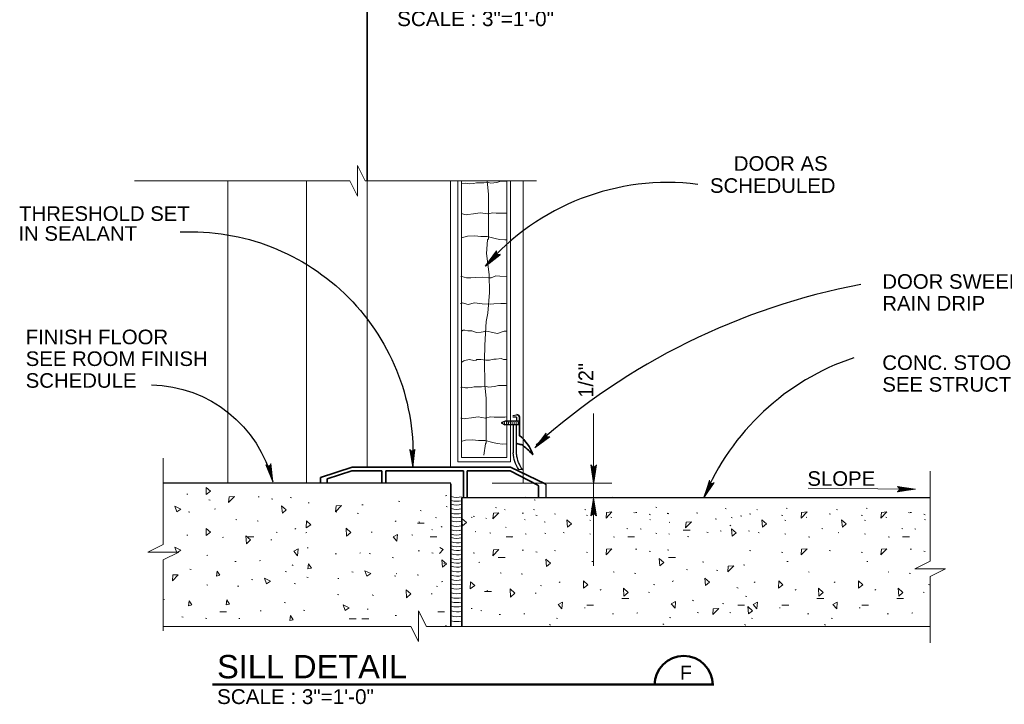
# Model space of a CAD drawing. Extents: x 1745 to 4097, y 1178 to 2898.
# Tile 2 of 18: x 3015 to 3049, y 1178 to 1202. Entities that reach past the tile are written whole.
import ezdxf
from ezdxf.enums import TextEntityAlignment as Align

# ---------------------------------------------------------------- set-up
doc = ezdxf.new("R2010")
doc.units = 0
doc.header["$LTSCALE"] = 0.03937
doc.header["$MEASUREMENT"] = 0
for name, color, linetype, lineweight in [('A-Anno-Patt', 152, 'Continuous', 18), ('A-Anno-Text', 53, 'Continuous', 25), ('G-Anno-Text', 53, 'Continuous', 35), ('OD38a701$0$Level 15', 7, 'Continuous', 18), ('OD38a701$0$Level 46', 7, 'Continuous', 18), ('OD38a701$0$Level 50', 7, 'Continuous', 18), ('OD38a701$0$Level 52', 7, 'Continuous', 18), ('OD38a701$0$Level 56', 7, 'Continuous', 18)]:
    doc.layers.add(name, color=color, linetype=linetype, lineweight=lineweight)
doc.styles.add('notes', font='ARIAL.TTF')
doc.styles.add('OD38a701$0$Style-ENGINEERING', font='ENGINEERING.shx')

# ---------------------------------------------------------------- blocks, each defined once
blk = doc.blocks.new('OD38a701$0$LARROW_4')
at = {"layer": 'OD38a701$0$Level 56', "color": 3, "linetype": 'Continuous', "lineweight": 18, "flags": 128}
blk.add_lwpolyline([(-0.1564, 0.0226), (0, 0), (-0.1563, -0.0226), (-0.1514, -0.0189), (-0.1445, -0.0121), (-0.1411, -0.0059), (-0.1403, 0), (-0.1415, 0.0066), (-0.1451, 0.0131), (-0.1521, 0.0195), (-0.1564, 0.0226), (-0.0046, 0.0003), (-0.1513, -0.0211), (-0.1468, -0.0178), (-0.1395, -0.0109), (-0.1371, -0.002), (-0.1387, 0.0069), (-0.143, 0.013), (-0.1481, 0.018), (-0.1516, 0.0207), (-0.0129, 0.0002), (-0.1446, -0.0186), (-0.14, -0.0156), (-0.1376, -0.0117), (-0.135, -0.0068), (-0.1336, 0.0003), (-0.1344, 0.006), (-0.1371, 0.0105), (-0.1428, 0.0141), (-0.1465, 0.0185), (-0.0225, 0.0003), (-0.1374, -0.0159), (-0.1323, -0.0095), (-0.1308, -0.0017), (-0.1315, 0.0069), (-0.1414, 0.0163), (-0.0332, 0.0008), (-0.1308, -0.0129), (-0.1294, -0.0084), (-0.1264, -0.0011), (-0.1283, 0.0066), (-0.136, 0.0135), (-0.0431, 0.0007), (-0.1272, -0.01), (-0.1245, -0.0045), (-0.1232, 0.0014), (-0.1291, 0.0105), (-0.0549, 0.0007), (-0.1221, -0.0075), (-0.1202, -0.0034), (-0.1198, 0.0014), (-0.1245, 0.008), (-0.0689, 0.0008), (-0.1179, -0.0048), (-0.1165, 0.0016), (-0.121, 0.0055), (-0.0804, 0.0007), (-0.1146, -0.0029), (-0.1154, 0.0033), (-0.0921, 0.0008), (-0.1133, -0.0009), (-0.1139, 0.001), (-0.1066, 0.001)], dxfattribs=at)
blk = doc.blocks.new('OD38a701$0$LARROW')
at = {"color": 0, "linetype": 'ByBlock', "lineweight": -2, "flags": 128}
blk.add_lwpolyline([(-0.156375, 0.022625), (0, 0), (-0.15625, -0.022625), (-0.151375, -0.018875), (-0.1445, -0.012125), (-0.141125, -0.005875), (-0.14025, 0), (-0.1415, 0.006625), (-0.145125, 0.013125), (-0.152125, 0.0195), (-0.156375, 0.022625), (-0.004625, 0.00025), (-0.15125, -0.021125), (-0.14675, -0.01775), (-0.1395, -0.010875), (-0.137125, -0.002), (-0.13875, 0.006875), (-0.143, 0.013), (-0.148125, 0.018), (-0.151625, 0.02075), (-0.012875, 0.00025), (-0.144625, -0.018625), (-0.14, -0.015625), (-0.137625, -0.01175), (-0.135, -0.00675), (-0.133625, 0.00025), (-0.134375, 0.006), (-0.137125, 0.0105), (-0.14275, 0.014125), (-0.1465, 0.0185), (-0.0225, 0.00025), (-0.137375, -0.015875), (-0.13225, -0.0095), (-0.13075, -0.00175), (-0.1315, 0.006875), (-0.141375, 0.01625), (-0.03325, 0.00075), (-0.13075, -0.012875), (-0.129375, -0.008375), (-0.126375, -0.001125), (-0.12825, 0.006625), (-0.136, 0.0135), (-0.043125, 0.00075), (-0.12725, -0.01), (-0.1245, -0.0045), (-0.12325, 0.001375), (-0.129125, 0.0105), (-0.054875, 0.00075), (-0.122125, -0.0075), (-0.12025, -0.003375), (-0.11975, 0.001375), (-0.1245, 0.008), (-0.068875, 0.00075), (-0.117875, -0.00475), (-0.1165, 0.001625), (-0.121, 0.0055), (-0.080375, 0.00075), (-0.114625, -0.002875), (-0.115375, 0.00325), (-0.092125, 0.00075), (-0.11325, -0.000875), (-0.113875, 0.001), (-0.106625, 0.001)], dxfattribs=at)

msp = doc.modelspace()

# ---------------------------------------------------------------- linework, layer by layer
at = {"layer": 'A-Anno-Patt', "flags": 128}
for points in [[(3031.17238, 1196.12276), (3031.17243, 1196.12029), (3031.22043, 1195.65604), (3031.22043, 1194.72729), (3031.22043, 1194.13479), (3031.18843, 1194.10279), (3031.14762, 1193.63154)], [(3031.85175, 1195.01941), (3031.48868, 1195.01941), (3031.36868, 1195.02741), (3031.19643, 1194.98741), (3030.93643, 1195.02341), (3030.70818, 1194.99541), (3030.51618, 1194.96741), (3030.46418, 1194.96341), (3030.39618, 1194.96741), (3030.29237, 1195.00495)], [(3031.85175, 1194.0966), (3031.78468, 1194.09479), (3031.59268, 1194.11079), (3031.44468, 1194.14679), (3031.18043, 1194.21879), (3030.95243, 1194.21479), (3030.74818, 1194.23479), (3030.50418, 1194.22679), (3030.29237, 1194.16436)], [(3031.14762, 1193.63154), (3031.24087, 1192.91618), (3031.25687, 1192.29168), (3031.19287, 1191.58705), (3031.14487, 1191.29893), (3031.09687, 1190.4823), (3031.08087, 1189.96993), (3031.09687, 1189.12118), (3031.14487, 1188.65693), (3031.14487, 1187.72818), (3031.14487, 1187.13568), (3031.11287, 1187.10368), (3031.06487, 1186.71943)], [(3031.85175, 1192.82549), (3031.60512, 1192.85205), (3031.47287, 1192.86005), (3031.31287, 1192.79993), (3031.22087, 1192.79193), (3031.00887, 1192.81605), (3030.78462, 1192.81205), (3030.61262, 1192.79993), (3030.46037, 1192.79193), (3030.30837, 1192.84405), (3030.27637, 1192.84005)], [(3031.85175, 1191.90521), (3031.80912, 1191.9113), (3031.64512, 1191.9113), (3031.40087, 1191.9073), (3031.28887, 1191.8953), (3031.00887, 1191.9033), (3030.74062, 1191.9353), (3030.52462, 1191.8873), (3030.32037, 1191.9433), (3030.29637, 1191.9193), (3030.26437, 1191.9193)], [(3031.85175, 1190.97105), (3031.75712, 1190.96655), (3031.52912, 1190.89043), (3031.35287, 1190.91843), (3031.16487, 1190.96655), (3030.96887, 1190.93843), (3030.80462, 1190.92243), (3030.64862, 1190.98255), (3030.51262, 1190.97455), (3030.41262, 1190.99855), (3030.35637, 1190.99855), (3030.29237, 1190.96255)], [(3031.85175, 1189.9941), (3031.73712, 1189.9978), (3031.65312, 1190.0258), (3031.48912, 1190.0058), (3031.40512, 1190.0098), (3031.25287, 1189.9698), (3031.12487, 1189.9698), (3030.95687, 1189.9978), (3030.82462, 1189.9898), (3030.79662, 1189.9778), (3030.71662, 1189.9578), (3030.56462, 1189.9898), (3030.39662, 1189.9618), (3030.36862, 1189.9498), (3030.30837, 1189.90968), (3030.28037, 1189.90568)], [(3031.85175, 1189.10719), (3031.76112, 1189.10518), (3031.76112, 1189.10118), (3031.56912, 1189.10918), (3031.42912, 1189.06905), (3031.22487, 1189.04505), (3031.14887, 1189.06905), (3030.98487, 1189.05705), (3030.86087, 1189.06105), (3030.73262, 1189.06105), (3030.62862, 1189.03305), (3030.50862, 1189.02105), (3030.42862, 1189.02905), (3030.34062, 1189.04105), (3030.27637, 1189.03705)], [(3031.85175, 1188.02382), (3031.78112, 1188.0203), (3031.41312, 1188.0203), (3031.29312, 1188.0283), (3031.12087, 1187.9883), (3030.86087, 1188.0243), (3030.63262, 1187.9963), (3030.44062, 1187.9683), (3030.38862, 1187.9643), (3030.32062, 1187.9683), (3030.27637, 1187.9843)], [(3031.85175, 1187.09952), (3031.70912, 1187.09568), (3031.51712, 1187.11168), (3031.36912, 1187.14768), (3031.10487, 1187.21968), (3030.87687, 1187.21568), (3030.67262, 1187.23568), (3030.42862, 1187.22768), (3030.27762, 1187.18318)]]:
    msp.add_lwpolyline(points, dxfattribs=at)
at = {"layer": 'A-Anno-Text', "flags": 128}
for points in [[(3031.49474, 1193.7213), (3031.12274, 1193.21043), (3031.62399, 1193.59455), (3031.59962, 1193.59105), (3031.56112, 1193.5903), (3031.53374, 1193.59805), (3031.51449, 1193.61193), (3031.49899, 1193.63405), (3031.49049, 1193.66255), (3031.49187, 1193.70043), (3031.49474, 1193.7213), (3031.13499, 1193.22443), (3031.60574, 1193.58443), (3031.58349, 1193.58105), (3031.54349, 1193.57943), (3031.51149, 1193.59743), (3031.49062, 1193.62693), (3031.48499, 1193.65618), (3031.48499, 1193.6848), (3031.48687, 1193.70255), (3031.15799, 1193.24793), (3031.58012, 1193.57243), (3031.55849, 1193.56755), (3031.54087, 1193.57168), (3031.51912, 1193.57805), (3031.49524, 1193.59368), (3031.48087, 1193.61193), (3031.47574, 1193.6323), (3031.48099, 1193.65855), (3031.47899, 1193.68155), (3031.18487, 1193.27555), (3031.55199, 1193.55943), (3031.51937, 1193.56255), (3031.49299, 1193.57993), (3031.47037, 1193.60618), (3031.47112, 1193.66055), (3031.21349, 1193.30768), (3031.52487, 1193.5488), (3031.50812, 1193.55743), (3031.47899, 1193.56905), (3031.46199, 1193.59618), (3031.46399, 1193.63755), (3031.24112, 1193.33605), (3031.50687, 1193.5468), (3031.48337, 1193.5543), (3031.46312, 1193.56718), (3031.45337, 1193.60943), (3031.27387, 1193.36968), (3031.48537, 1193.53918), (3031.46837, 1193.5453), (3031.45337, 1193.55718), (3031.44762, 1193.58918), (3031.31299, 1193.40968), (3031.46562, 1193.53468), (3031.44349, 1193.54855), (3031.44499, 1193.57218), (3031.34512, 1193.44268), (3031.45112, 1193.53055), (3031.43574, 1193.5498), (3031.37799, 1193.4763), (3031.44162, 1193.53218), (3031.43799, 1193.5393), (3031.41774, 1193.51855)], [(3028.51499, 1186.90768), (3028.62799, 1186.2858), (3028.69587, 1186.91368), (3028.68162, 1186.89368), (3028.65562, 1186.86518), (3028.63112, 1186.8508), (3028.60774, 1186.84643), (3028.58112, 1186.85043), (3028.55462, 1186.86405), (3028.52812, 1186.89105), (3028.51499, 1186.90768), (3028.62637, 1186.3043), (3028.69062, 1186.89343), (3028.67774, 1186.87493), (3028.65137, 1186.84505), (3028.61624, 1186.83418), (3028.58049, 1186.83943), (3028.55537, 1186.85555), (3028.53462, 1186.8753), (3028.52312, 1186.88893), (3028.62512, 1186.33718), (3028.68162, 1186.86655), (3028.67024, 1186.84768), (3028.65512, 1186.83768), (3028.63549, 1186.82643), (3028.60774, 1186.81993), (3028.58462, 1186.82205), (3028.56624, 1186.83243), (3028.55087, 1186.85443), (3028.53287, 1186.8688), (3028.62374, 1186.37568), (3028.67162, 1186.83718), (3028.64687, 1186.8158), (3028.61612, 1186.80868), (3028.58149, 1186.81043), (3028.54262, 1186.84855), (3028.62024, 1186.41855), (3028.66062, 1186.8103), (3028.64274, 1186.80418), (3028.61424, 1186.79118), (3028.58299, 1186.79755), (3028.55437, 1186.82755), (3028.61874, 1186.45805), (3028.64962, 1186.79593), (3028.62799, 1186.78418), (3028.60474, 1186.7783), (3028.56737, 1186.80043), (3028.61712, 1186.50505), (3028.64037, 1186.77505), (3028.62412, 1186.76693), (3028.60524, 1186.7643), (3028.57799, 1186.7823), (3028.61499, 1186.56105), (3028.62999, 1186.75768), (3028.60474, 1186.7513), (3028.58849, 1186.76868), (3028.61337, 1186.60693), (3028.62299, 1186.74443), (3028.59837, 1186.74655), (3028.61174, 1186.65393), (3028.61512, 1186.73868), (3028.60762, 1186.7408), (3028.60862, 1186.71193)]]:
    msp.add_lwpolyline(points, dxfattribs=at)
at = {"layer": 'A-Anno-Text'}
for centre, radius, start, end in [((3037.36784, 1187.82167), 8.24577, 82.778803, 139.3624), ((3048.34779, 1169.72565), 23.25541, 100.783939, 131.774333), ((3046.45635, 1181.9962), 8.49766, 108.535619, 157.465786)]:
    msp.add_arc(centre, radius, start, end, dxfattribs=at)
at = {"layer": 'A-Anno-Text', "extrusion": (0, 0, -1)}
for centre, radius, start, end in [((-3020.99492, 1186.74578), 7.63341, 87.314589, 183.230162), ((-3019.56695, 1184.75514), 4.37261, 91.137975, 166.169881)]:
    msp.add_arc(centre, radius, start, end, dxfattribs=at)
at = {"layer": 'G-Anno-Text'}
msp.add_line((3027.0545, 1205.89085), (3027.0545, 1196.12276), dxfattribs=at)
at = {"layer": 'OD38a701$0$Level 15', "color": 4, "linetype": 'Continuous', "lineweight": 18}
for p, q in [((3026.46462, 1196.12276), (3019.06858, 1196.12276)), ((3022.27951, 1185.7528), (3022.27951, 1196.12276)), ((3024.97275, 1185.7528), (3024.97275, 1196.12276)), ((3032.86799, 1196.12276), (3026.99174, 1196.12276)), ((3027.0545, 1186.30639), (3027.0545, 1196.12276)), ((3029.91337, 1186.30643), (3029.91337, 1196.1228)), ((3032.41337, 1185.7528), (3032.41337, 1196.1228)), ((3032.18562, 1187.74368), (3032.18562, 1187.75168)), ((3032.40337, 1186.95655), (3032.40337, 1186.9518)), ((3020.05829, 1183.65047), (3020.05829, 1186.61048)), ((3046.37969, 1183.07676), (3046.37969, 1186.16157)), ((3020.05829, 1180.6832), (3020.05829, 1183.1266)), ((3046.37969, 1180.27694), (3046.37969, 1182.55001)), ((3028.56049, 1180.84189), (3020.05829, 1180.84189)), ((3046.37969, 1180.84193), (3029.08724, 1180.84193))]:
    msp.add_line(p, q, dxfattribs=at)
at = {"layer": 'OD38a701$0$Level 15', "color": 1, "linetype": 'Continuous', "lineweight": 18}
for p, q in [((3030.16737, 1186.48643), (3030.16737, 1196.1228)), ((3030.29237, 1186.63243), (3030.29237, 1196.1228)), ((3031.85175, 1186.63243), (3031.85175, 1196.1228)), ((3031.97675, 1186.48643), (3031.97675, 1196.1228)), ((3030.29237, 1186.63243), (3031.85175, 1186.63243)), ((3030.16737, 1186.48643), (3031.97675, 1186.48643))]:
    msp.add_line(p, q, dxfattribs=at)
at = {"layer": 'OD38a701$0$Level 15', "color": 5, "linetype": 'Continuous', "lineweight": 25}
for p, q in [((3031.79062, 1187.88118), (3031.65412, 1187.81968)), ((3032.28487, 1187.88118), (3031.79062, 1187.88118)), ((3032.05362, 1188.0793), (3032.18412, 1188.1028)), ((3032.18562, 1188.0143), (3032.05362, 1188.0143)), ((3032.18562, 1188.0143), (3032.18562, 1187.88018)), ((3031.65412, 1187.81968), (3031.78512, 1187.75018)), ((3032.28487, 1187.75018), (3031.78512, 1187.75018)), ((3032.07712, 1186.78855), (3032.07712, 1187.75018)), ((3032.18562, 1186.7313), (3032.18562, 1187.75018)), ((3032.25387, 1186.23093), (3032.38537, 1186.22643)), ((3033.18942, 1185.69568), (3033.18942, 1185.2528))]:
    msp.add_line(p, q, dxfattribs=at)
at = {"layer": 'OD38a701$0$Level 15', "color": 5, "linetype": 'Continuous', "lineweight": 18}
for p, q in [((3031.82462, 1187.88118), (3031.85062, 1187.75018)), ((3031.95762, 1187.88118), (3031.98312, 1187.75018)), ((3032.02362, 1187.88118), (3032.05012, 1187.75018)), ((3032.08962, 1187.88118), (3032.11512, 1187.75168)), ((3032.15812, 1187.87968), (3032.18412, 1187.75018)), ((3032.22412, 1187.88118), (3032.25112, 1187.75018)), ((3031.69862, 1187.83918), (3031.70762, 1187.79568)), ((3031.76012, 1187.86768), (3031.78262, 1187.75018)), ((3031.89162, 1187.8778), (3031.91662, 1187.75018))]:
    msp.add_line(p, q, dxfattribs=at)
at = {"layer": 'OD38a701$0$Level 15', "color": 5, "linetype": 'Continuous', "lineweight": 35}
for p, q in [((3032.28487, 1188.0143), (3032.28487, 1187.47855)), ((3032.28487, 1187.47855), (3032.28487, 1187.37955)), ((3026.53837, 1186.30643), (3025.45299, 1185.94918)), ((3026.53862, 1186.30639), (3031.9733, 1186.30639)), ((3031.9733, 1186.30639), (3033.16942, 1185.73318)), ((3025.45299, 1185.94918), (3025.45299, 1185.75618)), ((3026.52924, 1186.17355), (3025.68749, 1185.8983)), ((3025.68749, 1185.8983), (3025.68749, 1185.7528)), ((3026.52924, 1186.17355), (3027.55724, 1186.17355)), ((3027.55737, 1186.17355), (3027.55737, 1185.7528)), ((3027.69787, 1186.17355), (3027.69787, 1185.7528)), ((3027.69812, 1186.17351), (3030.3603, 1186.17351)), ((3030.35999, 1186.17355), (3030.35999, 1185.2528)), ((3030.48512, 1186.17355), (3031.96054, 1186.17355)), ((3030.48512, 1186.17355), (3030.48512, 1185.2528)), ((3031.96054, 1186.17355), (3032.91342, 1185.68568)), ((3032.93254, 1185.64918), (3032.93254, 1185.2528))]:
    msp.add_line(p, q, dxfattribs=at)
at = {"layer": 'OD38a701$0$Level 15', "color": 4, "linetype": 'Continuous', "lineweight": 25}
for p, q in [((3029.92987, 1185.7528), (3020.05829, 1185.7528)), ((3046.37969, 1185.2528), (3030.30487, 1185.2528))]:
    msp.add_line(p, q, dxfattribs=at)
at = {"layer": 'OD38a701$0$Level 15', "color": 4, "linetype": 'Continuous', "lineweight": 35}
for p, q in [((3029.92987, 1180.84193), (3029.92987, 1185.72893)), ((3030.30487, 1180.84193), (3030.30487, 1185.2528))]:
    msp.add_line(p, q, dxfattribs=at)
at = {"layer": 'OD38a701$0$Level 15', "color": 4, "linetype": 'Continuous', "lineweight": 18, "flags": 128}
for points in [[(3026.99149, 1196.1228), (3026.72849, 1196.65218), (3026.72849, 1195.59593), (3026.46437, 1196.1228)], [(3020.05804, 1183.12664), (3020.58704, 1183.39001), (3019.53129, 1183.39001), (3020.05804, 1183.65401)], [(3046.37948, 1182.55005), (3046.90936, 1182.8128), (3045.85411, 1182.8128), (3046.37948, 1183.0768)], [(3029.08724, 1180.84193), (3028.82124, 1181.37743), (3028.82124, 1180.32118), (3028.56024, 1180.84193)]]:
    msp.add_lwpolyline(points, dxfattribs=at)
at = {"layer": 'OD38a701$0$Level 15', "color": 5, "linetype": 'Continuous', "lineweight": 35}
for centre, radius, start, end in [((3032.19562, 1188.01455), 0.08961, 359.852892, 97.754192), ((3032.88555, 1185.64816), 0.04666, 1.048606, 53.021797), ((3033.14216, 1185.69594), 0.04666, 359.593925, 52.924458)]:
    msp.add_arc(centre, radius, start, end, dxfattribs=at)
at = {"layer": 'OD38a701$0$Level 15', "color": 5, "linetype": 'Continuous', "lineweight": 35, "extrusion": (0, 0, -1)}
msp.add_arc((-3031.3505, 1186.23964), 1.47782, 129.141053, 160.245478, dxfattribs=at)
at = {"layer": 'OD38a701$0$Level 15', "color": 5, "linetype": 'Continuous', "lineweight": 25, "extrusion": (0, 0, -1)}
for centre, radius, start, end in [((-3033.08014, 1186.80909), 1.00847, 324.708458, 358.8676), ((-3033.19273, 1186.8309), 1.00847, 323.175631, 354.471439), ((-3031.16538, 1186.24495), 0.06207, 88.965422, 127.078389)]:
    msp.add_arc(centre, radius, start, end, dxfattribs=at)
at = {"layer": 'OD38a701$0$Level 15', "color": 5, "linetype": 'Continuous', "lineweight": 35}
msp.add_open_spline([(3032.73187, 1186.7648), (3032.73491, 1186.75615), (3032.73905, 1186.7468), (3032.74087, 1186.7388), (3032.75095, 1186.6945), (3032.67013, 1186.81186), (3032.63237, 1186.8458), (3032.57539, 1186.89701), (3032.51926, 1186.94872), (3032.46087, 1186.99893), (3032.4261, 1187.02882), (3032.39153, 1187.06355), (3032.34737, 1187.07543), (3032.29662, 1187.08908), (3032.24543, 1187.10002), (3032.19462, 1187.11293)], degree=3, knots=[0, 0, 0, 0, 0.0390835, 0.0390835, 0.0390835, 0.25554879, 0.25554879, 0.25554879, 0.58214193, 0.58214193, 0.58214193, 0.77657339, 0.77657339, 0.77657339, 1, 1, 1, 1], dxfattribs=at)
at = {"layer": 'OD38a701$0$Level 46', "color": 24, "linetype": 'Continuous', "lineweight": 50}
msp.add_line((3021.75162, 1178.84457), (3038.95762, 1178.84457), dxfattribs=at)
msp.add_arc((3037.92108, 1178.82846), 1, 0, 180, dxfattribs=at)
at = {"layer": 'OD38a701$0$Level 50', "color": 5, "linetype": 'Continuous', "lineweight": 18}
for p, q in [((3034.83004, 1182.91643), (3034.83004, 1188.14018)), ((3031.35154, 1185.7528), (3035.45504, 1185.7528)), ((3034.83004, 1184.5028), (3034.83004, 1185.7528)), ((3045.78247, 1185.54348), (3042.1971, 1185.58375)), ((3033.81442, 1185.2528), (3035.45504, 1185.2528))]:
    msp.add_line(p, q, dxfattribs=at)
at = {"layer": 'OD38a701$0$Level 52', "color": 2, "linetype": 'Continuous', "lineweight": 18}
for p, q in [((3020.86299, 1185.3753), (3020.90199, 1185.3753)), ((3021.62524, 1185.1863), (3021.66724, 1185.1738)), ((3023.31037, 1185.28418), (3023.35137, 1185.28418)), ((3023.77837, 1185.2193), (3023.82024, 1185.20693)), ((3024.41162, 1185.26293), (3024.45462, 1185.2513)), ((3029.79074, 1185.32993), (3029.74762, 1185.31855)), ((3029.79074, 1185.32993), (3029.74762, 1185.31855)), ((3032.47812, 1185.2748), (3032.50962, 1185.2643)), ((3032.78992, 1185.17843), (3032.82192, 1185.16593)), ((3035.49042, 1185.2748), (3035.52179, 1185.2643)), ((3021.81174, 1184.8613), (3021.85362, 1184.86793)), ((3025.02687, 1185.07743), (3025.06787, 1185.0838)), ((3026.87349, 1185.0103), (3026.91537, 1185.0103)), ((3028.13462, 1185.1398), (3028.17674, 1185.12843)), ((3029.76874, 1184.9498), (3029.79774, 1184.9383)), ((3031.46237, 1184.9238), (3031.49287, 1184.91143)), ((3031.76549, 1184.84593), (3031.79762, 1184.83355)), ((3032.76562, 1184.8453), (3032.79512, 1184.83493)), ((3034.52654, 1184.8453), (3034.55754, 1184.83493)), ((3034.74574, 1184.89843), (3034.77774, 1184.88593)), ((3036.96099, 1184.92893), (3036.99299, 1184.91643)), ((3039.34149, 1184.8873), (3039.37349, 1184.8748)), ((3040.42512, 1184.8453), (3040.45612, 1184.83493)), ((3041.44099, 1184.89843), (3041.47299, 1184.88593)), ((3043.16399, 1184.8453), (3043.19499, 1184.83493)), ((3044.17987, 1184.89843), (3044.21187, 1184.88593)), ((3020.92599, 1184.77493), (3020.96799, 1184.76243)), ((3022.54662, 1184.50743), (3022.57812, 1184.49593)), ((3025.98774, 1184.7668), (3026.01824, 1184.75643)), ((3026.71649, 1184.72493), (3026.75862, 1184.71343)), ((3028.88099, 1184.81993), (3028.91249, 1184.80893)), ((3029.40574, 1184.5768), (3029.43774, 1184.56443)), ((3030.62762, 1184.58493), (3030.65962, 1184.57443)), ((3030.69612, 1184.6263), (3030.73999, 1184.6138)), ((3031.12387, 1184.55605), (3031.15587, 1184.54355)), ((3032.38124, 1184.72293), (3032.42312, 1184.72293)), ((3032.45212, 1184.50743), (3032.48362, 1184.49593)), ((3032.84899, 1184.6583), (3032.89099, 1184.6458)), ((3033.48349, 1184.7033), (3033.52549, 1184.6908)), ((3034.58062, 1184.65243), (3034.62262, 1184.63993)), ((3035.42449, 1184.58493), (3035.45437, 1184.57443)), ((3036.20637, 1184.74143), (3036.23574, 1184.73043)), ((3036.26412, 1184.7493), (3036.30724, 1184.7493)), ((3036.73362, 1184.68443), (3036.77674, 1184.6728)), ((3036.75412, 1184.50743), (3036.78462, 1184.49593)), ((3037.35249, 1184.71543), (3037.38399, 1184.70443)), ((3037.36699, 1184.7288), (3037.40899, 1184.7173)), ((3038.36287, 1184.7368), (3038.40524, 1184.7243)), ((3039.00437, 1184.52993), (3039.04699, 1184.51743)), ((3039.54849, 1184.5768), (3039.58049, 1184.56443)), ((3039.87387, 1184.6333), (3039.91649, 1184.6208)), ((3040.17874, 1184.7033), (3040.22074, 1184.6908)), ((3041.27587, 1184.65243), (3041.31787, 1184.63993)), ((3042.11974, 1184.58493), (3042.14962, 1184.57443)), ((3042.91762, 1184.7033), (3042.95962, 1184.6908)), ((3044.01474, 1184.65243), (3044.05674, 1184.63993)), ((3044.85862, 1184.58493), (3044.88849, 1184.57443)), ((3045.64049, 1184.74143), (3045.66987, 1184.73043)), ((3045.69824, 1184.7493), (3045.74137, 1184.7493)), ((3046.16774, 1184.68443), (3046.21087, 1184.6728)), ((3046.18824, 1184.50743), (3046.21874, 1184.49593)), ((3023.27637, 1184.46443), (3023.31837, 1184.45205)), ((3024.57512, 1184.17555), (3024.60949, 1184.19718)), ((3028.01524, 1184.43555), (3028.05074, 1184.45755)), ((3029.01437, 1184.3768), (3028.78049, 1184.3768)), ((3028.82962, 1184.42993), (3028.85962, 1184.41743)), ((3029.27299, 1184.16768), (3029.30299, 1184.15705)), ((3029.62712, 1184.2428), (3029.59274, 1184.2643)), ((3029.62712, 1184.2428), (3029.59274, 1184.2643)), ((3031.80137, 1184.24705), (3031.83187, 1184.23455)), ((3033.12999, 1184.42993), (3033.16149, 1184.41743)), ((3034.69374, 1184.48143), (3034.72512, 1184.47005)), ((3035.97074, 1184.19455), (3036.00224, 1184.18318)), ((3036.42287, 1184.18355), (3036.45499, 1184.17093)), ((3037.41649, 1184.4113), (3037.44849, 1184.39868)), ((3039.50724, 1184.30768), (3039.53912, 1184.29518)), ((3041.38899, 1184.48143), (3041.42037, 1184.47005)), ((3042.66599, 1184.19455), (3042.69749, 1184.18318)), ((3044.12787, 1184.48143), (3044.15924, 1184.47005)), ((3045.40487, 1184.19455), (3045.43637, 1184.18318)), ((3045.85699, 1184.18355), (3045.88912, 1184.17093)), ((3020.86299, 1183.96718), (3020.90199, 1183.96718)), ((3022.09612, 1183.88418), (3022.12912, 1183.90018)), ((3023.16662, 1183.90868), (3022.93274, 1183.90868)), ((3023.93024, 1184.07218), (3023.97274, 1184.06068)), ((3024.95199, 1184.04668), (3024.98449, 1184.06268)), ((3027.19549, 1184.07068), (3027.22949, 1184.06705)), ((3028.59412, 1183.98568), (3028.62512, 1183.97418)), ((3029.21499, 1183.90868), (3029.44887, 1183.90868)), ((3030.27212, 1184.13943), (3030.22962, 1184.1278)), ((3030.27212, 1184.13943), (3030.22962, 1184.1278)), ((3030.75862, 1184.09018), (3030.78799, 1184.07855)), ((3031.26287, 1184.05368), (3031.30537, 1184.04118)), ((3032.05524, 1183.90868), (3031.82137, 1183.90868)), ((3031.99324, 1183.9143), (3032.02524, 1183.9018)), ((3032.47812, 1184.01068), (3032.50962, 1184.00018)), ((3033.15224, 1184.03868), (3033.18424, 1184.02618)), ((3033.78237, 1184.06355), (3033.81237, 1184.05255)), ((3034.69374, 1184.01068), (3034.72512, 1184.00018)), ((3035.50637, 1183.9088), (3035.54874, 1183.8963)), ((3035.99837, 1183.90868), (3036.23224, 1183.90868)), ((3036.96099, 1184.03868), (3036.99299, 1184.02618)), ((3037.40537, 1184.01068), (3037.43637, 1184.00018)), ((3038.13699, 1184.1428), (3037.90312, 1184.1428)), ((3038.05237, 1183.92943), (3038.09487, 1183.91693)), ((3038.71462, 1184.07443), (3038.75724, 1184.06193)), ((3039.17574, 1184.12143), (3039.20774, 1184.10893)), ((3040.14862, 1184.12143), (3040.18062, 1184.10893)), ((3040.47762, 1184.06355), (3040.50762, 1184.05255)), ((3041.38899, 1184.01068), (3041.42037, 1184.00018)), ((3042.20162, 1183.9088), (3042.24399, 1183.8963)), ((3043.21649, 1184.06355), (3043.24649, 1184.05255)), ((3044.12787, 1184.01068), (3044.15924, 1184.00018)), ((3044.94049, 1183.9088), (3044.98287, 1183.8963)), ((3045.43249, 1183.90868), (3045.66637, 1183.90868)), ((3023.75424, 1183.81018), (3023.78812, 1183.80668)), ((3024.99587, 1183.5373), (3025.02687, 1183.54068)), ((3036.26412, 1183.48518), (3036.30724, 1183.48518)), ((3045.69824, 1183.48518), (3045.74137, 1183.48518)), ((3021.55487, 1183.2768), (3021.58637, 1183.2803)), ((3025.95924, 1183.3283), (3026.00124, 1183.3283)), ((3026.80062, 1183.35418), (3026.83262, 1183.3598)), ((3027.12499, 1183.33568), (3027.16799, 1183.3238)), ((3027.91874, 1183.2063), (3027.95974, 1183.19518)), ((3028.80912, 1183.43268), (3028.85149, 1183.43268)), ((3029.27887, 1183.36768), (3029.32087, 1183.3563)), ((3030.69612, 1183.36218), (3030.73999, 1183.34968)), ((3031.78799, 1183.20655), (3031.55412, 1183.20655)), ((3032.38124, 1183.4588), (3032.42312, 1183.4588)), ((3032.84899, 1183.39418), (3032.89099, 1183.38168)), ((3033.48349, 1183.43918), (3033.52549, 1183.42668)), ((3034.58062, 1183.3883), (3034.62262, 1183.3758)), ((3036.73362, 1183.4203), (3036.77674, 1183.40868)), ((3037.36699, 1183.46468), (3037.40899, 1183.45318)), ((3037.40187, 1183.20655), (3037.63574, 1183.20655)), ((3040.17874, 1183.43918), (3040.22074, 1183.42668)), ((3041.27587, 1183.3883), (3041.31787, 1183.3758)), ((3042.91762, 1183.43918), (3042.95962, 1183.42668)), ((3044.01474, 1183.3883), (3044.05674, 1183.3758)), ((3046.16774, 1183.4203), (3046.21087, 1183.40868)), ((3022.51812, 1183.0678), (3022.56012, 1183.0678)), ((3023.35924, 1183.0938), (3023.39124, 1183.0993)), ((3024.47862, 1182.94693), (3024.51849, 1182.93443)), ((3029.72362, 1183.01405), (3029.68374, 1183.00155)), ((3029.72362, 1183.01405), (3029.68374, 1183.00155)), ((3030.88462, 1183.0368), (3030.92449, 1183.0438)), ((3034.76712, 1183.0628), (3034.80812, 1183.06993)), ((3038.56987, 1183.0598), (3038.61224, 1183.0473)), ((3039.97737, 1182.95618), (3040.01987, 1182.9438)), ((3041.46237, 1183.0628), (3041.50337, 1183.06993)), ((3044.20124, 1183.0628), (3044.24224, 1183.06993)), ((3020.96899, 1182.80693), (3021.01087, 1182.79493)), ((3024.24562, 1182.72543), (3024.28274, 1182.70693)), ((3024.98899, 1182.52943), (3025.03099, 1182.51755)), ((3026.05024, 1182.48093), (3026.08912, 1182.48093)), ((3026.53099, 1182.71493), (3026.57362, 1182.70393)), ((3027.99462, 1182.57193), (3028.03674, 1182.55943)), ((3028.04724, 1182.65593), (3028.07824, 1182.64455)), ((3028.77612, 1182.61405), (3028.81799, 1182.60243)), ((3031.61849, 1182.68293), (3031.64987, 1182.67043)), ((3032.34724, 1182.63993), (3032.38912, 1182.62855)), ((3035.50299, 1182.70843), (3035.53237, 1182.69593)), ((3036.23062, 1182.66643), (3036.27324, 1182.65393)), ((3038.01112, 1182.79068), (3038.05349, 1182.77818)), ((3039.04587, 1182.76993), (3039.08824, 1182.75743)), ((3042.19824, 1182.70843), (3042.22762, 1182.69593)), ((3044.93712, 1182.70843), (3044.96649, 1182.69593)), ((3045.66474, 1182.66643), (3045.70737, 1182.65393)), ((3021.54874, 1182.26805), (3021.59074, 1182.25705)), ((3022.60812, 1182.22055), (3022.64862, 1182.22055)), ((3023.08987, 1182.45355), (3023.13287, 1182.44305)), ((3024.55362, 1182.31055), (3024.59549, 1182.30005)), ((3029.43137, 1182.22055), (3029.47137, 1182.21005)), ((3029.64874, 1182.3778), (3029.60674, 1182.3673)), ((3029.64874, 1182.3778), (3029.60674, 1182.3673)), ((3033.00112, 1182.24655), (3033.04362, 1182.23605)), ((3033.64599, 1182.35105), (3033.68049, 1182.37155)), ((3036.88512, 1182.27355), (3036.92712, 1182.26268)), ((3037.52937, 1182.37755), (3037.56487, 1182.39905)), ((3039.74974, 1182.16968), (3039.79224, 1182.15705)), ((3040.34124, 1182.35105), (3040.37574, 1182.37155)), ((3043.08012, 1182.35105), (3043.11462, 1182.37155)), ((3046.31924, 1182.27355), (3046.36124, 1182.26268)), ((3026.03974, 1181.93355), (3026.08124, 1181.92205)), ((3027.22962, 1181.91755), (3027.27162, 1181.90518)), ((3029.25499, 1181.95905), (3029.28949, 1181.95555)), ((3031.08624, 1182.0363), (3031.32012, 1182.0363)), ((3031.16787, 1182.06005), (3031.19987, 1182.07618)), ((3032.82512, 1181.98505), (3032.85899, 1181.98155)), ((3035.05062, 1182.08618), (3035.08462, 1182.10205)), ((3036.03174, 1181.80218), (3035.79787, 1181.80218)), ((3036.70974, 1182.01105), (3036.74424, 1182.00855)), ((3040.03949, 1181.87968), (3040.08199, 1181.86718)), ((3041.74587, 1182.08618), (3041.77987, 1182.10205)), ((3042.72699, 1181.80218), (3042.49312, 1181.80218)), ((3044.48474, 1182.08618), (3044.51874, 1182.10205)), ((3045.46587, 1181.80218), (3045.23199, 1181.80218)), ((3046.14387, 1182.01105), (3046.17837, 1182.00855)), ((3020.05712, 1181.77705), (3020.09912, 1181.76655)), ((3024.21124, 1181.65868), (3024.25224, 1181.64818)), ((3034.51012, 1181.47868), (3034.54124, 1181.48118)), ((3034.59499, 1181.56818), (3034.82887, 1181.56818)), ((3038.21799, 1181.73468), (3038.26037, 1181.7223)), ((3039.25299, 1181.63118), (3039.29524, 1181.61868)), ((3040.00824, 1181.56818), (3039.77437, 1181.56818)), ((3041.20537, 1181.47868), (3041.23649, 1181.48118)), ((3041.29024, 1181.56818), (3041.52412, 1181.56818)), ((3043.94424, 1181.47868), (3043.97537, 1181.48118)), ((3044.02912, 1181.56818), (3044.26299, 1181.56818)), ((3020.69499, 1181.16543), (3020.73787, 1181.1528)), ((3021.50837, 1181.1208), (3021.55124, 1181.1103)), ((3022.23099, 1181.33418), (3021.99712, 1181.33418)), ((3023.37887, 1181.3743), (3023.41737, 1181.3743)), ((3024.87549, 1181.39918), (3024.91749, 1181.3878)), ((3027.05549, 1181.42568), (3027.08549, 1181.42968)), ((3028.01874, 1181.2173), (3028.06124, 1181.2173)), ((3028.85912, 1181.24318), (3028.89112, 1181.2483)), ((3029.71612, 1181.33418), (3029.48224, 1181.33418)), ((3030.62762, 1181.4518), (3030.65712, 1181.4553)), ((3030.95249, 1181.38268), (3030.99499, 1181.37018)), ((3031.59099, 1181.24318), (3031.63299, 1181.24318)), ((3032.43024, 1181.2698), (3032.46212, 1181.27518)), ((3033.54937, 1181.1228), (3033.59137, 1181.1103)), ((3035.47349, 1181.2688), (3035.51587, 1181.2688)), ((3036.31424, 1181.2958), (3036.34674, 1181.3013)), ((3037.43199, 1181.1488), (3037.47499, 1181.1363)), ((3038.38349, 1181.32055), (3038.42599, 1181.30818)), ((3039.50112, 1181.32055), (3039.54374, 1181.30818)), ((3040.24462, 1181.1228), (3040.28662, 1181.1103)), ((3042.16874, 1181.2688), (3042.21112, 1181.2688)), ((3042.98349, 1181.1228), (3043.02549, 1181.1103)), ((3044.90762, 1181.2688), (3044.94999, 1181.2688)), ((3045.74837, 1181.2958), (3045.78087, 1181.3013)), ((3022.64862, 1181.1128), (3022.68662, 1181.1128)), ((3026.67524, 1181.10005), (3026.44137, 1181.10005)), ((3026.87587, 1181.10005), (3027.10974, 1181.10005)), ((3029.74437, 1180.87593), (3029.78174, 1180.85593)), ((3033.31649, 1180.90143), (3033.35349, 1180.88193)), ((3037.19999, 1180.92743), (3037.23749, 1180.9088)), ((3040.01174, 1180.90143), (3040.04874, 1180.88193)), ((3042.75062, 1180.90143), (3042.78762, 1180.88193))]:
    msp.add_line(p, q, dxfattribs=at)
at = {"layer": 'OD38a701$0$Level 52', "color": 2, "linetype": 'Continuous', "lineweight": 18, "flags": 128}
for points in [[(3031.85175, 1196.10462), (3031.83668, 1196.10429), (3031.83668, 1196.10029), (3031.64468, 1196.10829), (3031.50468, 1196.06816), (3031.30043, 1196.04416), (3031.22443, 1196.06816), (3031.06043, 1196.05616), (3030.93643, 1196.06016), (3030.80818, 1196.06016), (3030.70418, 1196.03216), (3030.58418, 1196.02016), (3030.50418, 1196.02816), (3030.41618, 1196.04016), (3030.29237, 1196.03245)], [(3029.54174, 1183.34305), (3029.66774, 1183.48305), (3029.54724, 1183.5473)]]:
    msp.add_lwpolyline(points, dxfattribs=at)
for points in [[(3021.52637, 1185.3628), (3021.67524, 1185.47668), (3021.53074, 1185.60368)], [(3022.31574, 1185.28868), (3022.50399, 1185.2998), (3022.29974, 1185.0918)], [(3020.52899, 1184.7748), (3020.45399, 1184.9668), (3020.66199, 1184.8648)], [(3024.11924, 1184.9733), (3024.27812, 1184.83493), (3024.14624, 1184.72243)], [(3025.98774, 1184.9723), (3026.17524, 1184.9818), (3025.97174, 1184.77493)], [(3030.30499, 1184.54118), (3030.46537, 1184.40218), (3030.33249, 1184.2898)], [(3031.38749, 1184.7283), (3031.57487, 1184.7388), (3031.37137, 1184.52993)], [(3033.90662, 1184.49993), (3034.06699, 1184.36093), (3033.93412, 1184.24843)], [(3035.27099, 1184.7528), (3035.45799, 1184.76493), (3035.25499, 1184.55693)], [(3040.60187, 1184.49993), (3040.76224, 1184.36093), (3040.62937, 1184.24843)], [(3041.96624, 1184.7528), (3042.15324, 1184.76493), (3041.95024, 1184.55693)], [(3043.34074, 1184.49993), (3043.50112, 1184.36093), (3043.36824, 1184.24843)], [(3044.70512, 1184.7528), (3044.89212, 1184.76493), (3044.68912, 1184.55693)], [(3021.52637, 1183.95468), (3021.67524, 1184.06855), (3021.53074, 1184.19555)], [(3024.96649, 1184.21605), (3025.11749, 1184.32805), (3024.97299, 1184.45655)], [(3026.34912, 1183.93218), (3026.49512, 1184.06605), (3026.33462, 1184.20955)], [(3038.00324, 1184.42043), (3038.19037, 1184.4323), (3037.98737, 1184.22443)], [(3039.55749, 1184.1893), (3039.71799, 1184.0503), (3039.58487, 1183.93793)], [(3022.90899, 1183.67168), (3023.05437, 1183.80568), (3022.89349, 1183.94818)], [(3028.07774, 1183.75818), (3027.94374, 1183.90818), (3028.09374, 1183.98855)], [(3020.52899, 1183.36668), (3020.45399, 1183.55868), (3020.66199, 1183.45668)], [(3024.66949, 1183.2658), (3024.53449, 1183.41568), (3024.68549, 1183.49618)], [(3035.27099, 1183.48868), (3035.45799, 1183.5008), (3035.25499, 1183.2928)], [(3041.96624, 1183.48868), (3042.15324, 1183.5008), (3041.95024, 1183.2928)], [(3044.70512, 1183.48868), (3044.89212, 1183.5008), (3044.68912, 1183.2928)], [(3031.38749, 1183.46418), (3031.57487, 1183.47468), (3031.37137, 1183.2658)], [(3033.18999, 1183.1493), (3033.35049, 1183.00943), (3033.21687, 1182.89843)], [(3037.07349, 1183.1748), (3037.23412, 1183.0358), (3037.10099, 1182.9233)], [(3025.02187, 1182.81193), (3025.04387, 1182.9823), (3025.14062, 1182.83893)], [(3029.61887, 1183.1233), (3029.77924, 1182.9833), (3029.64524, 1182.87293)], [(3039.45224, 1182.90893), (3039.63924, 1182.92093), (3039.43612, 1182.71305)], [(3020.38749, 1182.60343), (3020.57449, 1182.61405), (3020.37099, 1182.40705)], [(3021.88562, 1182.56755), (3021.90824, 1182.73893), (3022.00412, 1182.59455)], [(3023.60537, 1182.29805), (3023.53137, 1182.49005), (3023.73824, 1182.38855)], [(3027.04562, 1182.55793), (3026.97162, 1182.75043), (3027.17949, 1182.64943)], [(3038.64674, 1182.49155), (3038.80712, 1182.35255), (3038.67412, 1182.24005)], [(3030.59712, 1182.13043), (3030.74812, 1182.24305), (3030.60162, 1182.37043)], [(3034.48062, 1182.15668), (3034.63112, 1182.26905), (3034.48612, 1182.39755)], [(3035.86474, 1181.87355), (3036.00924, 1182.00768), (3035.84874, 1182.15018)], [(3041.17587, 1182.15668), (3041.32637, 1182.26905), (3041.18137, 1182.39755)], [(3042.55999, 1181.87355), (3042.70449, 1182.00768), (3042.54399, 1182.15018)], [(3043.91474, 1182.15668), (3044.06524, 1182.26905), (3043.92024, 1182.39755)], [(3045.29887, 1181.87355), (3045.44337, 1182.00768), (3045.28287, 1182.15018)], [(3028.40924, 1181.82118), (3028.55374, 1181.95505), (3028.39312, 1182.09843)], [(3031.98087, 1181.84768), (3032.12537, 1181.98155), (3031.96437, 1182.12468)], [(3020.92249, 1181.55068), (3020.94399, 1181.72218), (3021.03949, 1181.57768)], [(3022.21212, 1181.57668), (3022.23449, 1181.74855), (3022.33124, 1181.60418)], [(3026.30362, 1181.38568), (3026.22862, 1181.57768), (3026.43562, 1181.47568)], [(3033.74037, 1181.44118), (3033.60737, 1181.59168), (3033.75637, 1181.67205)], [(3037.62437, 1181.4678), (3037.49099, 1181.61768), (3037.64087, 1181.69818)], [(3040.11637, 1181.51843), (3040.27674, 1181.37943), (3040.14387, 1181.26705)], [(3040.43562, 1181.44118), (3040.30262, 1181.59168), (3040.45162, 1181.67205)], [(3043.17449, 1181.44118), (3043.04149, 1181.59168), (3043.19049, 1181.67205)], [(3024.40212, 1181.04243), (3024.42412, 1181.2138), (3024.51849, 1181.07043)], [(3038.93487, 1181.43905), (3039.12187, 1181.45105), (3038.91887, 1181.24293)]]:
    msp.add_lwpolyline(points, close=True, dxfattribs=at)
at = {"layer": 'OD38a701$0$Level 52', "color": 2, "linetype": 'Continuous', "lineweight": 18}
for centre in [(3030.13562, 1185.88406), (3030.13562, 1185.74922), (3030.13562, 1185.62075), (3030.13562, 1185.47241), (3030.13562, 1185.3142), (3030.13562, 1185.18573), (3030.13562, 1185.04726), (3030.13562, 1184.88917), (3030.13562, 1184.74083), (3030.13562, 1184.59249), (3030.13562, 1184.4754), (3030.13562, 1184.32556), (3030.13562, 1184.19072), (3030.13562, 1184.06225), (3030.13562, 1183.91391), (3030.13562, 1183.75569), (3030.13562, 1183.62723), (3030.13562, 1183.48876), (3030.13562, 1183.33067), (3030.13562, 1183.18233), (3030.13562, 1183.03399), (3030.13562, 1182.88578), (3030.13562, 1182.73744), (3030.13562, 1182.57923), (3030.13562, 1182.42102), (3030.13562, 1182.2728), (3030.13562, 1182.12446), (3030.13562, 1181.95638), (3030.13562, 1181.78829), (3030.13562, 1181.62033)]:
    msp.add_arc(centre, 0.61773, 251.672261, 285.147694, dxfattribs=at)

# ---------------------------------------------------------------- block references
at = {"layer": 'A-Anno-Text'}
for p, xscale, yscale, zscale, rotation in [((3032.81305, 1186.96944), 4.000000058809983, 4.000000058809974, 4.000000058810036, 224.4567017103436), ((3023.81279, 1185.80039), 4.000001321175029, 4.000001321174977, 4.00000132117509, 283.8301266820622), ((3038.60749, 1185.2528), 4.000000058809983, 4.000000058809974, 4.000000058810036, 243.3419100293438)]:
    msp.add_blockref('OD38a701$0$LARROW_4', p, dxfattribs=dict(at, xscale=xscale, yscale=yscale, zscale=zscale, rotation=rotation))
at = {"layer": 'OD38a701$0$Level 50', "color": 5, "linetype": 'Continuous', "lineweight": 18, "xscale": 3.996802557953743, "yscale": 4.143646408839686}
for p, rotation in [((3034.83004, 1185.7528), 270), ((3045.87765, 1185.54241), 359.3565276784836), ((3034.83004, 1185.2528), 90)]:
    msp.add_blockref('OD38a701$0$LARROW', p, dxfattribs=dict(at, rotation=rotation))

# ---------------------------------------------------------------- texts
at = {"layer": 'A-Anno-Text', "style": 'notes'}
for s, p in [('DOOR AS', (3039.64037, 1196.9693)), ('SCHEDULED', (3038.82224, 1196.21243))]:
    msp.add_text(s, height=0.5, dxfattribs=at).set_placement(p, align=Align.TOP_LEFT)
for s, p in [('THRESHOLD SET', (3015.10888, 1195.00053)), ('IN SEALANT', (3015.0857, 1194.31883))]:
    msp.add_text(s, height=0.5, dxfattribs=at).set_placement(p, align=Align.MIDDLE_LEFT)
at = {"layer": 'A-Anno-Text', "char_height": 0.5, "style": 'notes'}
for s, insert, attachment_point, line_spacing_factor in [('DOOR SWEEP W/\\PRAIN DRIP', (3044.7373, 1192.92204), 1, 0.9), ('FINISH FLOOR\\PSEE ROOM FINISH\\PSCHEDULE', (3015.33579, 1190.01939), 4, 0.89593), ('CONC. STOOP \\PSEE STRUCT. SHEETS', (3044.7373, 1190.13778), 1, 0.89593)]:
    msp.add_mtext(s, dxfattribs=dict(at, insert=insert, attachment_point=attachment_point, line_spacing_factor=line_spacing_factor))
at = {"layer": 'OD38a701$0$Level 46', "color": 24, "linetype": 'Continuous', "lineweight": 35, "style": 'notes'}
for p in [(3028.08531, 1201.93841), (3021.90399, 1178.68395)]:
    msp.add_text('SCALE : 3"=1\'-0"', height=0.507, dxfattribs=at).set_placement(p, align=Align.TOP_LEFT)
at = {"layer": 'OD38a701$0$Level 46', "color": 3, "linetype": 'Continuous', "lineweight": 25, "style": 'OD38a701$0$Style-ENGINEERING'}
msp.add_text('1/2"', height=0.506375, rotation=90, dxfattribs=at).set_placement((3034.30917, 1188.6898), align=Align.TOP_LEFT)
at = {"layer": 'OD38a701$0$Level 46', "color": 3, "linetype": 'Continuous', "lineweight": 25, "style": 'notes'}
msp.add_text('SLOPE', height=0.499125, dxfattribs=at).set_placement((3042.16675, 1186.16177), align=Align.TOP_LEFT)
at = {"layer": 'OD38a701$0$Level 46', "color": 24, "linetype": 'Continuous', "lineweight": 50, "style": 'notes'}
msp.add_text('SILL DETAIL', height=0.8000003, dxfattribs=at).set_placement((3021.90399, 1179.05895))
at = {"layer": 'OD38a701$0$Level 46', "color": 24, "linetype": 'Continuous', "lineweight": 35, "style": 'notes'}
msp.add_text('F', height=0.48, dxfattribs=at).set_placement((3037.99665, 1179.25445), align=Align.MIDDLE_CENTER)

doc.saveas('drawing.dxf')
